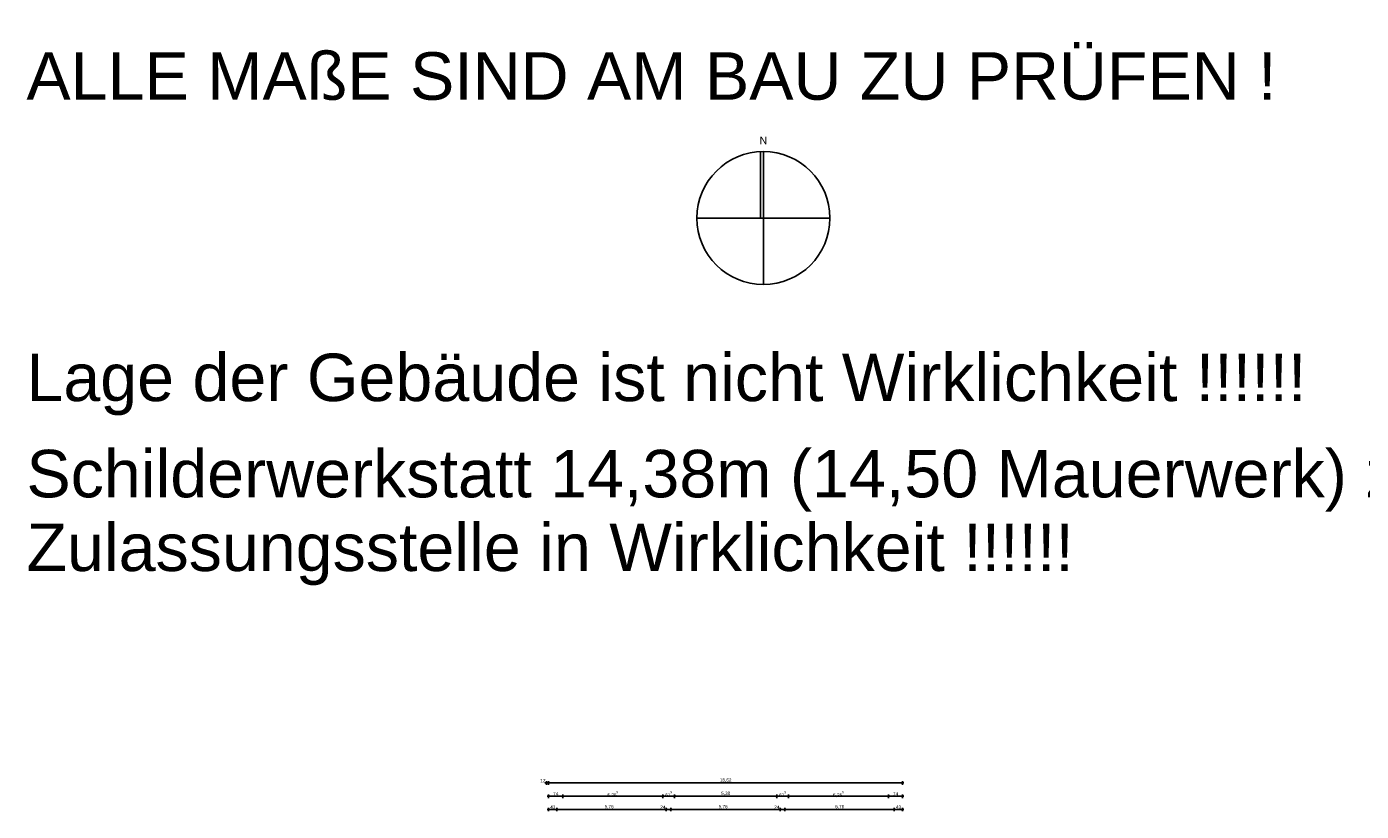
# Model space of a CAD drawing. Extents: x -73 to 183, y -4 to 85.
# Tile 62 of 98: x -60 to 10, y 44 to 85. Entities that reach past the tile are written whole.
import ezdxf

# ---------------------------------------------------------------- set-up
doc = ezdxf.new("R2010")
doc.units = 0
doc.header["$MEASUREMENT"] = 0
for name, color, linetype in [('0._EG_2_P_BM_AUSSEN', 7, 'Continuous'), ('0._EG_2_P_ZE_PLANKOPF', 7, 'Continuous'), ('0._EG_2_P_ZE_TEXT', 7, 'Continuous')]:
    doc.layers.add(name, color=color, linetype=linetype)
doc.styles.add('ERSTELLTER_STIL_1', font='ARIAL.TTF')
doc.styles.add('ERSTELLTER_STIL_2', font='ARIAL.TTF')

msp = doc.modelspace()

# ---------------------------------------------------------------- linework, layer by layer
at = {"layer": '0._EG_2_P_BM_AUSSEN', "linetype": 'Continuous', "ltscale": 1000}
for p, q in [((-32.904, 45.325), (-32.829, 45.325)), ((-32.779, 45.375), (-32.879, 45.275)), ((-32.829, 45.231), (-32.829, 45.419)), ((-32.829, 45.325), (-32.709, 45.325)), ((-32.659, 45.375), (-32.759, 45.275)), ((-32.709, 45.231), (-32.709, 45.419)), ((-32.709, 45.325), (-14.089, 45.325)), ((-14.139, 45.275), (-14.039, 45.375)), ((-14.089, 45.231), (-14.089, 45.419)), ((-14.089, 45.325), (-14.014, 45.325)), ((-32.784, 44.625), (-32.709, 44.625)), ((-32.659, 44.675), (-32.759, 44.575)), ((-32.709, 44.531), (-32.709, 44.719)), ((-32.709, 44.625), (-31.969, 44.625)), ((-31.919, 44.675), (-32.019, 44.575)), ((-31.969, 44.531), (-31.969, 44.719)), ((-31.969, 44.625), (-26.704, 44.625)), ((-26.654, 44.675), (-26.754, 44.575)), ((-26.704, 44.531), (-26.704, 44.719)), ((-26.704, 44.625), (-26.089, 44.625)), ((-26.039, 44.675), (-26.139, 44.575)), ((-26.089, 44.531), (-26.089, 44.719)), ((-26.089, 44.625), (-20.709, 44.625)), ((-20.659, 44.675), (-20.759, 44.575)), ((-20.709, 44.531), (-20.709, 44.719)), ((-20.709, 44.625), (-20.094, 44.625)), ((-20.044, 44.675), (-20.144, 44.575)), ((-20.094, 44.531), (-20.094, 44.719)), ((-20.094, 44.625), (-14.829, 44.625)), ((-14.779, 44.675), (-14.879, 44.575)), ((-14.829, 44.531), (-14.829, 44.719)), ((-14.829, 44.625), (-14.089, 44.625)), ((-14.139, 44.575), (-14.039, 44.675)), ((-14.089, 44.531), (-14.089, 44.719)), ((-14.089, 44.625), (-14.014, 44.625)), ((-32.784, 43.925), (-32.709, 43.925)), ((-32.659, 43.975), (-32.759, 43.875)), ((-32.709, 43.831), (-32.709, 44.019)), ((-32.709, 43.925), (-32.279, 43.925)), ((-32.229, 43.975), (-32.329, 43.875)), ((-32.279, 43.831), (-32.279, 44.019)), ((-32.279, 43.925), (-26.519, 43.925)), ((-26.469, 43.975), (-26.569, 43.875)), ((-26.519, 43.831), (-26.519, 44.019)), ((-26.519, 43.925), (-26.279, 43.925)), ((-26.229, 43.975), (-26.329, 43.875)), ((-26.279, 43.831), (-26.279, 44.019)), ((-26.279, 43.925), (-20.519, 43.925)), ((-20.469, 43.975), (-20.569, 43.875)), ((-20.519, 43.831), (-20.519, 44.019)), ((-20.519, 43.925), (-20.279, 43.925)), ((-20.229, 43.975), (-20.329, 43.875)), ((-20.279, 43.831), (-20.279, 44.019)), ((-20.279, 43.925), (-14.519, 43.925)), ((-14.469, 43.975), (-14.569, 43.875)), ((-14.519, 43.831), (-14.519, 44.019)), ((-14.519, 43.925), (-14.089, 43.925)), ((-14.139, 43.875), (-14.039, 43.975)), ((-14.089, 43.831), (-14.089, 44.019)), ((-14.089, 43.925), (-14.014, 43.925))]:
    msp.add_line(p, q, dxfattribs=at)
at = {"layer": '0._EG_2_P_ZE_PLANKOPF', "linetype": 'Continuous', "ltscale": 1000}
for p, q in [((-21.563, 75.057), (-21.563, 78.553)), ((-21.406, 78.557), (-21.406, 71.557)), ((-24.906, 75.057), (-17.906, 75.057))]:
    msp.add_line(p, q, dxfattribs=at)
for start, end in [(0, 180), (180, 0)]:
    msp.add_arc((-21.406, 75.057), 3.5, start, end, dxfattribs=at)

# ---------------------------------------------------------------- texts
at = {"layer": '0._EG_2_P_BM_AUSSEN', "linetype": 'Continuous', "char_height": 0.175, "attachment_point": 7, "style": 'ERSTELLTER_STIL_1'}
for s, insert in [('{12}', (-33.144, 45.36)), ('{18,62}', (-23.698, 45.36)), ('{74}', (-32.471, 44.66)), ('{5,26\\A1{\\H0.7x;\\S5^  ;}}', (-29.613, 44.566)), ('{61\\A1{\\H0.7x;\\S5^  ;}}', (-26.573, 44.597)), ('{5,38}', (-23.631, 44.66)), ('{61\\A1{\\H0.7x;\\S5^  ;}}', (-20.578, 44.597)), ('{5,26\\A1{\\H0.7x;\\S5^  ;}}', (-17.738, 44.566)), ('{74}', (-14.591, 44.66)), ('{43}', (-32.626, 43.96)), ('{5,76}', (-29.764, 43.96)), ('{24}', (-26.834, 43.96)), ('{5,76}', (-23.764, 43.96)), ('{24}', (-20.834, 43.96)), ('{5,76}', (-17.631, 43.96)), ('{43}', (-14.436, 43.96))]:
    msp.add_mtext(s, dxfattribs=dict(at, insert=insert))
at = {"layer": '0._EG_2_P_ZE_PLANKOPF', "linetype": 'Continuous', "insert": (-21.208, 78.944), "char_height": 0.4, "attachment_point": 9, "style": 'ERSTELLTER_STIL_1'}
msp.add_mtext('{N}', dxfattribs=at)
at = {"layer": '0._EG_2_P_ZE_TEXT', "linetype": 'Continuous', "char_height": 2.5, "attachment_point": 7, "style": 'ERSTELLTER_STIL_2'}
for s, insert in [('{ALLE MAßE SIND AM BAU ZU PRÜFEN !}', (-60.186, 81.248)), ('{Lage der Gebäude ist nicht Wirklichkeit !!!!!!}', (-60.186, 64.668))]:
    msp.add_mtext(s, dxfattribs=dict(at, insert=insert))
at = {"layer": '0._EG_2_P_ZE_TEXT', "linetype": 'Continuous', "insert": (-60.186, 55.724), "char_height": 2.5, "width": 83.99174, "attachment_point": 7, "line_spacing_factor": 0.930574, "style": 'ERSTELLTER_STIL_2'}
msp.add_mtext('{Schilderwerkstatt 14,38m (14,50 Mauerwerk) zur Zulassungsstelle in Wirklichkeit !!!!!!}', dxfattribs=at)

doc.saveas('drawing.dxf')
